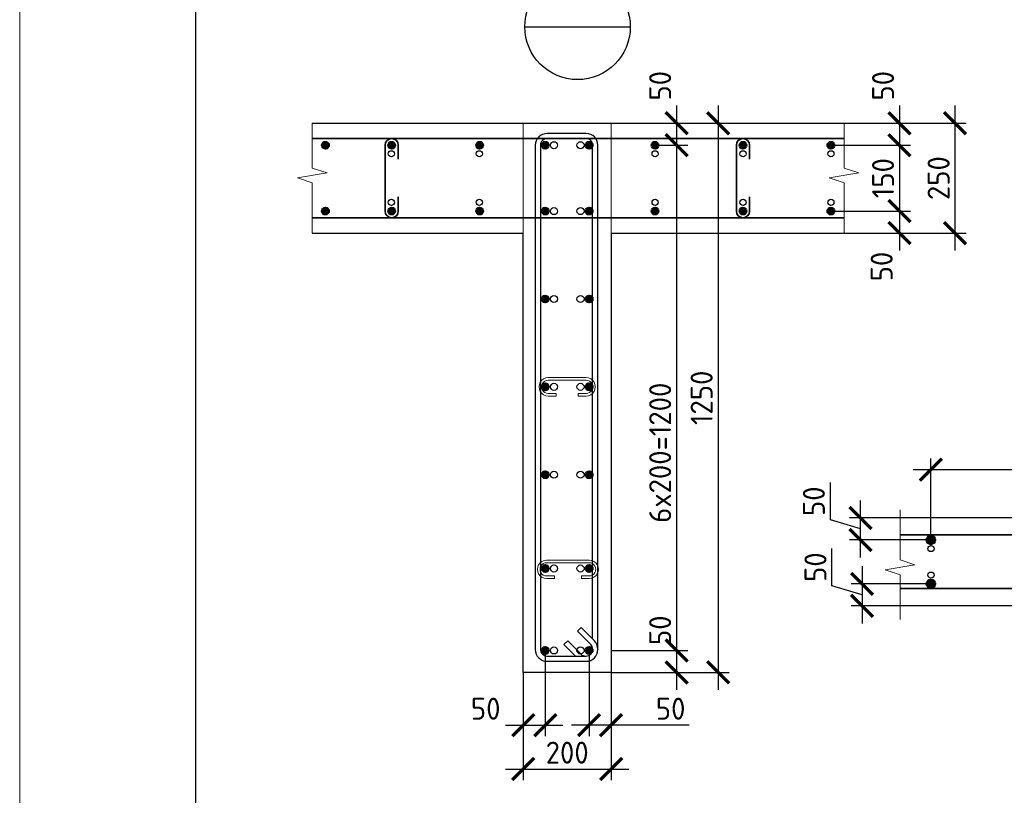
# Model space of a CAD drawing. Header units: millimetres. Extents: x 349531 to 1063351, y -131924 to 96186.
# Tile 8 of 230: x 433982 to 445184, y -57389 to -48563. Entities that reach past the tile are written whole.
import ezdxf

# ---------------------------------------------------------------- set-up
doc = ezdxf.new("R2010")
doc.units = ezdxf.units.MM
for name, color, linetype, lineweight in [('0.35 ___', 243, 'Continuous', 35), ('0.4 ___', 121, 'Continuous', 40), ('Арм_шпильки', 143, 'Continuous', 18), ('Арматура', 152, 'Continuous', 40), ('Выноски', 20, 'Continuous', 20), ('РАЗМЕРЫ', 1, 'Continuous', 9), ('СТЕНЫ', 3, 'Continuous', 30), ('ТОНКИЕ', 7, 'Continuous', 9)]:
    doc.layers.add(name, color=color, linetype=linetype, lineweight=lineweight)
doc.layers.add('ТОЛСТЫЕ_ОСНОВНЫЕ', color=6, linetype='Continuous')
doc.styles.add('GOST 2.304', font='CS_Gost2304.shx')
doc.styles.add('GOST-2.304_Type-B', font='GOST_Common.ttf')
doc.dimstyles.new('СПДС', dxfattribs={"dimscale": 100, "dimtxt": 2.5, "dimasz": 2.5, "dimexe": 1.25, "dimexo": 0, "dimtad": 1, "dimdec": 0, "dimtxsty": 'GOST-2.304_Type-B', "dimblk": 'ARCHTICK', "dimcen": 2.5, "dimdle": 2, "dimadec": 0, "dimazin": 2, "dimtfac": 0.75, "dimtdec": 0, "dimtmove": 1, "dimatfit": 3, "dimfxl": 1, "dimtolj": 1, "dimarcsym": 1})

# ---------------------------------------------------------------- blocks, each defined once
blk = doc.blocks.new('_ArchTick')
at = {"color": 0, "linetype": 'ByBlock', "const_width": 0.15}
blk.add_lwpolyline([(-0.5, -0.5), (0.5, 0.5)], dxfattribs=at)
blk = doc.blocks.new('*D1059')
at = {"layer": 'DEFPOINTS', "color": 0, "transparency": 16777216}
for p in [(439711, -55991), (440711, -55991), (440711, -57091)]:
    blk.add_point(p, dxfattribs=at)
at = {"layer": 'РАЗМЕРЫ', "color": 0, "lineweight": -2, "transparency": 16777216}
for p, q in [((439711, -55991), (439711, -57216)), ((440711, -55991), (440711, -57216)), ((439511, -57091), (440911, -57091))]:
    blk.add_line(p, q, dxfattribs=at)
at = {"layer": 'РАЗМЕРЫ', "color": 0, "lineweight": -2, "transparency": 16777216, "xscale": 250, "yscale": 250, "zscale": 250, "rotation": 180}
blk.add_blockref('_ArchTick', (439711, -57091), dxfattribs=at)
at = {"layer": 'РАЗМЕРЫ', "color": 0, "lineweight": -2, "transparency": 16777216, "xscale": 250, "yscale": 250, "zscale": 250}
blk.add_blockref('_ArchTick', (440711, -57091), dxfattribs=at)
at = {"layer": 'РАЗМЕРЫ', "color": 0, "transparency": 16777216, "insert": (440211, -56904), "char_height": 250, "attachment_point": 5, "style": 'GOST-2.304_Type-B'}
blk.add_mtext('\\A1;200', dxfattribs=at)
blk = doc.blocks.new('*D1060')
at = {"layer": 'DEFPOINTS', "color": 0, "transparency": 16777216}
for p in [(440961, -49741), (441069, -55991), (441929, -55991)]:
    blk.add_point(p, dxfattribs=at)
at = {"layer": 'РАЗМЕРЫ', "color": 0, "lineweight": -2, "transparency": 16777216}
for p, q in [((441929, -49541), (441929, -56191)), ((440961, -49741), (442054, -49741)), ((441069, -55991), (442054, -55991))]:
    blk.add_line(p, q, dxfattribs=at)
at = {"layer": 'РАЗМЕРЫ', "color": 0, "lineweight": -2, "transparency": 16777216, "xscale": 250, "yscale": 250, "zscale": 250}
for p, rotation in [((441929, -49741), 90), ((441929, -55991), 270)]:
    blk.add_blockref('_ArchTick', p, dxfattribs=dict(at, rotation=rotation))
at = {"layer": 'РАЗМЕРЫ', "color": 0, "transparency": 16777216, "insert": (441741, -52866), "char_height": 250, "attachment_point": 5, "rotation": 90, "style": 'GOST-2.304_Type-B'}
blk.add_mtext('\\A1;1250', dxfattribs=at)
blk = doc.blocks.new('*D1061')
at = {"layer": 'DEFPOINTS', "color": 0, "transparency": 16777216}
for p in [(441211, -49991), (441457, -49991), (440885, -55741)]:
    blk.add_point(p, dxfattribs=at)
at = {"layer": 'РАЗМЕРЫ', "color": 0, "lineweight": -2, "transparency": 16777216}
for p, q in [((441457, -55941), (441457, -49791)), ((441211, -49991), (441582, -49991)), ((440885, -55741), (441582, -55741))]:
    blk.add_line(p, q, dxfattribs=at)
at = {"layer": 'РАЗМЕРЫ', "color": 0, "lineweight": -2, "transparency": 16777216, "xscale": 250, "yscale": 250, "zscale": 250}
for p, rotation in [((441457, -49991), 90), ((441457, -55741), 270)]:
    blk.add_blockref('_ArchTick', p, dxfattribs=dict(at, rotation=rotation))
at = {"layer": 'РАЗМЕРЫ', "color": 0, "transparency": 16777216, "insert": (441269, -53491), "char_height": 250, "attachment_point": 5, "rotation": 90, "style": 'GOST-2.304_Type-B'}
blk.add_mtext('\\A1;6x200=1200', dxfattribs=at)
blk = doc.blocks.new('*D1062')
at = {"layer": 'DEFPOINTS', "color": 0, "transparency": 16777216}
for p in [(440711, -55741), (441457, -55741), (440711, -55991)]:
    blk.add_point(p, dxfattribs=at)
at = {"layer": 'РАЗМЕРЫ', "color": 0, "lineweight": -2, "transparency": 16777216}
for p, q in [((441457, -56191), (441457, -55541)), ((440711, -55741), (441582, -55741)), ((440711, -55991), (441582, -55991))]:
    blk.add_line(p, q, dxfattribs=at)
at = {"layer": 'РАЗМЕРЫ', "color": 0, "lineweight": -2, "transparency": 16777216, "xscale": 250, "yscale": 250, "zscale": 250}
for p, rotation in [((441457, -55741), 90), ((441457, -55991), 270)]:
    blk.add_blockref('_ArchTick', p, dxfattribs=dict(at, rotation=rotation))
at = {"layer": 'РАЗМЕРЫ', "color": 0, "transparency": 16777216, "insert": (441269, -55511), "char_height": 250, "attachment_point": 5, "rotation": 90, "style": 'GOST-2.304_Type-B'}
blk.add_mtext('\\A1;50', dxfattribs=at)
blk = doc.blocks.new('*D1063')
at = {"layer": 'DEFPOINTS', "color": 0, "transparency": 16777216}
for p in [(440961, -49741), (441457, -49741), (441211, -49991)]:
    blk.add_point(p, dxfattribs=at)
at = {"layer": 'РАЗМЕРЫ', "color": 0, "lineweight": -2, "transparency": 16777216}
for p, q in [((441457, -50191), (441457, -49541)), ((440961, -49741), (441582, -49741)), ((441211, -49991), (441582, -49991))]:
    blk.add_line(p, q, dxfattribs=at)
at = {"layer": 'РАЗМЕРЫ', "color": 0, "lineweight": -2, "transparency": 16777216, "xscale": 250, "yscale": 250, "zscale": 250}
for p, rotation in [((441457, -49741), 90), ((441457, -49991), 270)]:
    blk.add_blockref('_ArchTick', p, dxfattribs=dict(at, rotation=rotation))
at = {"layer": 'РАЗМЕРЫ', "color": 0, "transparency": 16777216, "insert": (441269, -49315), "char_height": 250, "attachment_point": 5, "rotation": 90, "style": 'GOST-2.304_Type-B'}
blk.add_mtext('\\A1;50', dxfattribs=at)
blk = doc.blocks.new('*D1064')
at = {"layer": 'DEFPOINTS', "color": 0, "transparency": 16777216}
for p in [(439961, -55741), (439711, -55991), (439961, -56591)]:
    blk.add_point(p, dxfattribs=at)
at = {"layer": 'РАЗМЕРЫ', "color": 0, "lineweight": -2, "transparency": 16777216}
for p, q in [((439961, -55741), (439961, -56716)), ((439711, -55991), (439711, -56716)), ((439511, -56591), (440161, -56591))]:
    blk.add_line(p, q, dxfattribs=at)
at = {"layer": 'РАЗМЕРЫ', "color": 0, "lineweight": -2, "transparency": 16777216, "xscale": 250, "yscale": 250, "zscale": 250, "rotation": 180}
blk.add_blockref('_ArchTick', (439711, -56591), dxfattribs=at)
at = {"layer": 'РАЗМЕРЫ', "color": 0, "lineweight": -2, "transparency": 16777216, "xscale": 250, "yscale": 250, "zscale": 250}
blk.add_blockref('_ArchTick', (439961, -56591), dxfattribs=at)
at = {"layer": 'РАЗМЕРЫ', "color": 0, "transparency": 16777216, "insert": (439284, -56404), "char_height": 250, "attachment_point": 5, "style": 'GOST-2.304_Type-B'}
blk.add_mtext('\\A1;50', dxfattribs=at)
blk = doc.blocks.new('*D1065')
at = {"layer": 'DEFPOINTS', "color": 0, "transparency": 16777216}
for p in [(440461, -55741), (440711, -55741), (440461, -56591)]:
    blk.add_point(p, dxfattribs=at)
at = {"layer": 'РАЗМЕРЫ', "color": 0, "lineweight": -2, "transparency": 16777216}
for p, q in [((440461, -55741), (440461, -56716)), ((440711, -55741), (440711, -56716)), ((440911, -56591), (440261, -56591)), ((441600, -56591), (440711, -56591))]:
    blk.add_line(p, q, dxfattribs=at)
at = {"layer": 'РАЗМЕРЫ', "color": 0, "lineweight": -2, "transparency": 16777216, "xscale": 250, "yscale": 250, "zscale": 250, "rotation": 180}
blk.add_blockref('_ArchTick', (440461, -56591), dxfattribs=at)
at = {"layer": 'РАЗМЕРЫ', "color": 0, "lineweight": -2, "transparency": 16777216, "xscale": 250, "yscale": 250, "zscale": 250}
blk.add_blockref('_ArchTick', (440711, -56591), dxfattribs=at)
at = {"layer": 'РАЗМЕРЫ', "color": 0, "transparency": 16777216, "insert": (441388, -56404), "char_height": 250, "attachment_point": 5, "style": 'GOST-2.304_Type-B'}
blk.add_mtext('\\A1;50', dxfattribs=at)
blk = doc.blocks.new('*D1066')
at = {"layer": 'DEFPOINTS', "color": 0, "transparency": 16777216}
for p in [(443361, -49741), (443211, -49991), (443992, -49991)]:
    blk.add_point(p, dxfattribs=at)
at = {"layer": 'РАЗМЕРЫ', "color": 0, "lineweight": -2, "transparency": 16777216}
for p, q in [((443992, -49541), (443992, -50191)), ((443361, -49741), (444117, -49741)), ((443211, -49991), (444117, -49991))]:
    blk.add_line(p, q, dxfattribs=at)
at = {"layer": 'РАЗМЕРЫ', "color": 0, "lineweight": -2, "transparency": 16777216, "xscale": 250, "yscale": 250, "zscale": 250}
for p, rotation in [((443992, -49741), 90), ((443992, -49991), 270)]:
    blk.add_blockref('_ArchTick', p, dxfattribs=dict(at, rotation=rotation))
at = {"layer": 'РАЗМЕРЫ', "color": 0, "transparency": 16777216, "insert": (443805, -49315), "char_height": 250, "attachment_point": 5, "rotation": 90, "style": 'GOST-2.304_Type-B'}
blk.add_mtext('\\A1;50', dxfattribs=at)
blk = doc.blocks.new('*D1067')
at = {"layer": 'DEFPOINTS', "color": 0, "transparency": 16777216}
for p in [(443211, -49991), (443211, -50741), (443992, -50741)]:
    blk.add_point(p, dxfattribs=at)
at = {"layer": 'РАЗМЕРЫ', "color": 0, "lineweight": -2, "transparency": 16777216}
for p, q in [((443992, -49791), (443992, -50941)), ((443211, -49991), (444117, -49991)), ((443211, -50741), (444117, -50741))]:
    blk.add_line(p, q, dxfattribs=at)
at = {"layer": 'РАЗМЕРЫ', "color": 0, "lineweight": -2, "transparency": 16777216, "xscale": 250, "yscale": 250, "zscale": 250}
for p, rotation in [((443992, -49991), 90), ((443992, -50741), 270)]:
    blk.add_blockref('_ArchTick', p, dxfattribs=dict(at, rotation=rotation))
at = {"layer": 'РАЗМЕРЫ', "color": 0, "transparency": 16777216, "insert": (443805, -50366), "char_height": 250, "attachment_point": 5, "rotation": 90, "style": 'GOST-2.304_Type-B'}
blk.add_mtext('\\A1;150', dxfattribs=at)
blk = doc.blocks.new('*D1068')
at = {"layer": 'DEFPOINTS', "color": 0, "transparency": 16777216}
for p in [(443211, -50741), (443361, -50991), (443992, -50991)]:
    blk.add_point(p, dxfattribs=at)
at = {"layer": 'РАЗМЕРЫ', "color": 0, "lineweight": -2, "transparency": 16777216}
for p, q in [((443992, -50541), (443992, -51191)), ((443211, -50741), (444117, -50741)), ((443361, -50991), (444117, -50991))]:
    blk.add_line(p, q, dxfattribs=at)
at = {"layer": 'РАЗМЕРЫ', "color": 0, "lineweight": -2, "transparency": 16777216, "xscale": 250, "yscale": 250, "zscale": 250}
for p, rotation in [((443992, -50741), 90), ((443992, -50991), 270)]:
    blk.add_blockref('_ArchTick', p, dxfattribs=dict(at, rotation=rotation))
at = {"layer": 'РАЗМЕРЫ', "color": 0, "transparency": 16777216, "insert": (443789, -51372), "char_height": 250, "attachment_point": 5, "rotation": 90, "style": 'GOST-2.304_Type-B'}
blk.add_mtext('\\A1;50', dxfattribs=at)
blk = doc.blocks.new('*D1069')
at = {"layer": 'DEFPOINTS', "color": 0, "transparency": 16777216}
for p in [(443361, -49741), (444624, -49741), (443361, -50991)]:
    blk.add_point(p, dxfattribs=at)
at = {"layer": 'РАЗМЕРЫ', "color": 0, "lineweight": -2, "transparency": 16777216}
for p, q in [((444624, -51191), (444624, -49541)), ((443361, -49741), (444749, -49741)), ((443361, -50991), (444749, -50991))]:
    blk.add_line(p, q, dxfattribs=at)
at = {"layer": 'РАЗМЕРЫ', "color": 0, "lineweight": -2, "transparency": 16777216, "xscale": 250, "yscale": 250, "zscale": 250}
for p, rotation in [((444624, -49741), 90), ((444624, -50991), 270)]:
    blk.add_blockref('_ArchTick', p, dxfattribs=dict(at, rotation=rotation))
at = {"layer": 'РАЗМЕРЫ', "color": 0, "transparency": 16777216, "insert": (444437, -50366), "char_height": 250, "attachment_point": 5, "rotation": 90, "style": 'GOST-2.304_Type-B'}
blk.add_mtext('\\A1;250', dxfattribs=at)
blk = doc.blocks.new('*U475')
at = {"color": 0, "linetype": 'ByBlock', "lineweight": -2}
for p, q in [((87.5, 1001.3), (12.5, 1001.3)), ((87.5, 991.3), (12.5, 991.3)), ((47.8, 962.2), (22.3, 987.6)), ((32.8, 991.3), (54.9, 969.3)), ((-10, 978.8), (-10, 12.5)), ((-10, 977.8), (-10, 978.8)), ((22, 936.4), (-3.4, 961.9)), ((0, 977.8), (0, 978.8)), ((3.7, 969), (29.1, 943.5)), ((54.9, 969.3), (47.8, 962.2)), ((100, 12.5), (100, 978.8)), ((110, 12.5), (110, 978.8)), ((0, 958.5), (0, 12.5)), ((29.1, 943.5), (22, 936.4)), ((12.5, 0), (87.5, 0)), ((12.5, -10), (87.5, -10))]:
    blk.add_line(p, q, dxfattribs=at)
for centre, radius, start, end in [((12.5, 978.8), 22.5, 90, 180), ((87.5, 978.8), 22.5, 0, 90), ((12.5, 978.8), 12.5, 90, 180), ((13.5, 978.8), 12.5, 45, 90), ((87.5, 978.8), 12.5, 0, 90), ((12.5, 977.8), 22.5, 180, 225), ((12.5, 977.8), 12.5, 180, 225), ((12.5, 12.5), 22.5, 180, 270), ((12.5, 12.5), 12.5, 180, 270), ((87.5, 12.5), 12.5, 270, 0), ((87.5, 12.5), 22.5, 270, 0)]:
    blk.add_arc(centre, radius, start, end, dxfattribs=at)
at = {"style": 'GOST 2.304', "oblique": 15, "flags": 9}
for tag, p in [('ПОЗИЦИЯ', (-52.3, -58)), ('ДИАМЕТР', (-52.8, -63)), ('КЛАСС', (-53, -68.7)), ('ДЛИНА', (-52.5, -73.8)), ('МАССА', (-52.3, -78.3))]:
    blk.add_attdef(tag, p, '', height=2.5, dxfattribs=at)
blk = doc.blocks.new('*U477')
for p, q in [((-8, 0), (-7, 7.2)), ((-7, 7.2), (-4.2, 14)), ((-4.2, 14), (0.2, 19.8)), ((0.2, 19.8), (6, 24.2)), ((6, 24.2), (12.8, 27)), ((12.8, 27), (20, 28)), ((44, 28), (20, 28)), ((20, 20), (44, 20)), ((44, 20), (44, 28)), ((125.4, 28), (149.4, 28)), ((125.4, 20), (125.4, 28)), ((149.4, 20), (125.4, 20)), ((156.7, 27), (149.4, 28)), ((163.4, 24.2), (156.7, 27)), ((169.2, 19.8), (163.4, 24.2)), ((173.7, 14), (169.2, 19.8)), ((176.5, 7.2), (173.7, 14)), ((177.4, 0), (176.5, 7.2)), ((176.5, -7.2), (177.4, 0)), ((-7, -7.2), (-8, 0)), ((-4.2, -14), (-7, -7.2)), ((0.2, -19.8), (-4.2, -14)), ((6, -24.2), (0.2, -19.8)), ((12.8, -27), (6, -24.2)), ((20, -28), (12.8, -27)), ((20, -28), (149.4, -28)), ((149.4, -28), (156.7, -27)), ((156.7, -27), (163.4, -24.2)), ((163.4, -24.2), (169.2, -19.8)), ((169.2, -19.8), (173.7, -14)), ((173.7, -14), (176.5, -7.2))]:
    blk.add_line(p, q)
at = {"color": 0, "linetype": 'ByBlock', "lineweight": -2}
for p, q in [((0, 0), (0.7, 5.2)), ((0.7, 5.2), (2.7, 10)), ((2.7, 10), (5.9, 14.1)), ((5.9, 14.1), (10, 17.3)), ((10, 17.3), (14.8, 19.3)), ((14.8, 19.3), (20, 20)), ((154.6, 19.3), (149.4, 20)), ((159.4, 17.3), (154.6, 19.3)), ((163.6, 14.1), (159.4, 17.3)), ((166.8, 10), (163.6, 14.1)), ((168.8, 5.2), (166.8, 10)), ((169.4, 0), (168.8, 5.2)), ((168.8, -5.2), (169.4, 0)), ((0.7, -5.2), (0, 0)), ((2.7, -10), (0.7, -5.2)), ((5.9, -14.1), (2.7, -10)), ((10, -17.3), (5.9, -14.1)), ((14.8, -19.3), (10, -17.3)), ((20, -20), (14.8, -19.3)), ((20, -20), (149.4, -20)), ((149.4, -20), (154.6, -19.3)), ((154.6, -19.3), (159.4, -17.3)), ((159.4, -17.3), (163.6, -14.1)), ((163.6, -14.1), (166.8, -10)), ((166.8, -10), (168.8, -5.2))]:
    blk.add_line(p, q, dxfattribs=at)
at = {"style": 'GOST 2.304', "oblique": 15, "flags": 9}
for tag, p in [('ДИАМЕТР', (117.8, -62.2)), ('ПОЗИЦИЯ', (118, -56.6)), ('ДЛИНА', (118.1, -72.5)), ('КЛАСС', (118, -67.8)), ('МАССА', (118.7, -78.2))]:
    blk.add_attdef(tag, p, '', height=2.5, dxfattribs=at)
blk = doc.blocks.new('*U747')
for p, q in [((-8, 0), (-7, 7.2)), ((-7, -7.2), (-8, 0)), ((-7, 7.2), (-4.2, 14)), ((-4.2, 14), (0.2, 19.8)), ((0.2, 19.8), (6, 24.2)), ((6, 24.2), (12.8, 27)), ((12.8, 27), (20, 28)), ((44, 28), (20, 28)), ((20, 20), (44, 20)), ((44, 20), (44, 28)), ((110.7, 28), (134.7, 28)), ((110.7, 20), (110.7, 28)), ((134.7, 20), (110.7, 20)), ((141.9, 27), (134.7, 28)), ((148.7, 24.2), (141.9, 27)), ((154.5, 19.8), (148.7, 24.2)), ((158.9, 14), (154.5, 19.8)), ((161.7, 7.2), (158.9, 14)), ((162.7, 0), (161.7, 7.2)), ((-4.2, -14), (-7, -7.2)), ((0.2, -19.8), (-4.2, -14)), ((6, -24.2), (0.2, -19.8)), ((12.8, -27), (6, -24.2)), ((20, -28), (12.8, -27)), ((20, -28), (134.7, -28)), ((134.7, -28), (141.9, -27)), ((141.9, -27), (148.7, -24.2)), ((148.7, -24.2), (154.5, -19.8)), ((154.5, -19.8), (158.9, -14)), ((158.9, -14), (161.7, -7.2)), ((161.7, -7.2), (162.7, 0))]:
    blk.add_line(p, q)
at = {"color": 0, "linetype": 'ByBlock', "lineweight": -2}
for p, q in [((0, 0), (0.7, 5.2)), ((0.7, 5.2), (2.7, 10)), ((2.7, 10), (5.9, 14.1)), ((5.9, 14.1), (10, 17.3)), ((10, 17.3), (14.8, 19.3)), ((14.8, 19.3), (20, 20)), ((139.8, 19.3), (134.7, 20)), ((144.7, 17.3), (139.8, 19.3)), ((148.8, 14.1), (144.7, 17.3)), ((152, 10), (148.8, 14.1)), ((154, 5.2), (152, 10)), ((154.7, 0), (154, 5.2)), ((0.7, -5.2), (0, 0)), ((2.7, -10), (0.7, -5.2)), ((5.9, -14.1), (2.7, -10)), ((10, -17.3), (5.9, -14.1)), ((14.8, -19.3), (10, -17.3)), ((20, -20), (14.8, -19.3)), ((20, -20), (134.7, -20)), ((134.7, -20), (139.8, -19.3)), ((139.8, -19.3), (144.7, -17.3)), ((144.7, -17.3), (148.8, -14.1)), ((148.8, -14.1), (152, -10)), ((152, -10), (154, -5.2)), ((154, -5.2), (154.7, 0))]:
    blk.add_line(p, q, dxfattribs=at)
at = {"style": 'GOST 2.304', "oblique": 15, "flags": 9}
for tag, p in [('ДИАМЕТР', (117.8, -62.2)), ('ПОЗИЦИЯ', (118, -56.6)), ('ДЛИНА', (118.1, -72.5)), ('КЛАСС', (118, -67.8)), ('МАССА', (118.7, -78.2))]:
    blk.add_attdef(tag, p, '', height=2.5, dxfattribs=at)
blk = doc.blocks.new('*D1252')
at = {"layer": 'DEFPOINTS', "color": 0, "transparency": 16777216}
for p in [(448349, -53683), (444349, -54483, 3240), (448349, -54483, 3240)]:
    blk.add_point(p, dxfattribs=at)
at = {"layer": 'РАЗМЕРЫ', "color": 0, "lineweight": -2, "transparency": 16777216}
for p, q in [((444349, -54483), (444349, -53558)), ((448349, -54483), (448349, -53558)), ((444149, -53683), (448549, -53683))]:
    blk.add_line(p, q, dxfattribs=at)
at = {"layer": 'РАЗМЕРЫ', "color": 0, "lineweight": -2, "transparency": 16777216, "xscale": 250, "yscale": 250, "zscale": 250, "rotation": 180}
blk.add_blockref('_ArchTick', (444349, -53683), dxfattribs=at)
at = {"layer": 'РАЗМЕРЫ', "color": 0, "lineweight": -2, "transparency": 16777216, "xscale": 250, "yscale": 250, "zscale": 250}
blk.add_blockref('_ArchTick', (448349, -53683), dxfattribs=at)
at = {"layer": 'РАЗМЕРЫ', "color": 0, "transparency": 16777216, "insert": (446349, -53496), "char_height": 250, "attachment_point": 5, "style": 'GOST-2.304_Type-B'}
blk.add_mtext('\\A1;nx200', dxfattribs=at)
blk = doc.blocks.new('*D1253')
at = {"layer": 'DEFPOINTS', "color": 0, "transparency": 16777216}
for p in [(443549, -54233), (444390, -54233, 4040), (444349, -54483)]:
    blk.add_point(p, dxfattribs=at)
at = {"layer": 'РАЗМЕРЫ', "color": 0, "lineweight": -2, "transparency": 16777216}
for p, q in [((443206, -54255), (443206, -53830)), ((443549, -54683), (443549, -54033)), ((443549, -54358), (443206, -54255)), ((444390, -54233), (443424, -54233)), ((444349, -54483), (443424, -54483))]:
    blk.add_line(p, q, dxfattribs=at)
at = {"layer": 'РАЗМЕРЫ', "color": 0, "lineweight": -2, "transparency": 16777216, "xscale": 250, "yscale": 250, "zscale": 250}
for p, rotation in [((443549, -54233), 90), ((443549, -54483), 270)]:
    blk.add_blockref('_ArchTick', p, dxfattribs=dict(at, rotation=rotation))
at = {"layer": 'РАЗМЕРЫ', "color": 0, "transparency": 16777216, "insert": (443018, -54043), "char_height": 250, "attachment_point": 5, "rotation": 90, "style": 'GOST-2.304_Type-B'}
blk.add_mtext('\\A1;50', dxfattribs=at)
blk = doc.blocks.new('*D1254')
at = {"layer": 'DEFPOINTS', "color": 0, "transparency": 16777216}
for p in [(444349, -54983, 3240), (443567, -55233), (444393, -55233, 4040)]:
    blk.add_point(p, dxfattribs=at)
at = {"layer": 'РАЗМЕРЫ', "color": 0, "lineweight": -2, "transparency": 16777216}
for p, q in [((443224, -55005), (443224, -54580)), ((443567, -54783), (443567, -55433)), ((444349, -54983), (443442, -54983)), ((443567, -55108), (443224, -55005)), ((444393, -55233), (443442, -55233))]:
    blk.add_line(p, q, dxfattribs=at)
at = {"layer": 'РАЗМЕРЫ', "color": 0, "lineweight": -2, "transparency": 16777216, "xscale": 250, "yscale": 250, "zscale": 250}
for p, rotation in [((443567, -54983), 90), ((443567, -55233), 270)]:
    blk.add_blockref('_ArchTick', p, dxfattribs=dict(at, rotation=rotation))
at = {"layer": 'РАЗМЕРЫ', "color": 0, "transparency": 16777216, "insert": (443036, -54793), "char_height": 250, "attachment_point": 5, "rotation": 90, "style": 'GOST-2.304_Type-B'}
blk.add_mtext('\\A1;50', dxfattribs=at)
blk = doc.blocks.new('*U1378')
at = {"layer": 'ТОЛСТЫЕ_ОСНОВНЫЕ', "color": 6}
blk.add_lwpolyline([(20, 5), (836, 5), (836, 589), (20, 589)], close=True, dxfattribs=at)
at = {"layer": 'ТОНКИЕ'}
blk.add_lwpolyline([(0, 0), (841, 0), (841, 594), (0, 594)], close=True, dxfattribs=at)

msp = doc.modelspace()

# ---------------------------------------------------------------- hatches: boundary and pattern name
at = {"layer": 'Арматура'}
h = msp.add_hatch(color=256, dxfattribs=at)
h.dxf.hatch_style = 1
h.paths.add_polyline_path([(437461, -49951.2, 1), (437461, -50031.2, 1)])
h = msp.add_hatch(color=256, dxfattribs=at)
h.dxf.hatch_style = 1
h.paths.add_polyline_path([(438214.7, -49951.2, 1), (438214.7, -50031.2, 1)])
h = msp.add_hatch(color=256, dxfattribs=at)
h.dxf.hatch_style = 1
h.paths.add_polyline_path([(439214.7, -49951.2, -1), (439214.7, -50031.2, -1)])
h = msp.add_hatch(color=256, dxfattribs=at)
h.dxf.hatch_style = 1
h.paths.add_polyline_path([(439921, -49991.2, -1), (440001, -49991.2, -1)])
h = msp.add_hatch(color=256, dxfattribs=at)
h.dxf.hatch_style = 1
h.paths.add_polyline_path([(440501, -49991.2, 1), (440421, -49991.2, 1)])
h = msp.add_hatch(color=256, dxfattribs=at)
h.dxf.hatch_style = 1
h.paths.add_polyline_path([(441211, -49951.2, 1), (441211, -50031.2, 1)])
h = msp.add_hatch(color=256, dxfattribs=at)
h.dxf.hatch_style = 1
h.paths.add_polyline_path([(442211, -49951.2, -1), (442211, -50031.2, -1)])
h = msp.add_hatch(color=256, dxfattribs=at)
h.dxf.hatch_style = 1
h.paths.add_polyline_path([(443211, -49951.2, -1), (443211, -50031.2, -1)])
h = msp.add_hatch(color=256, dxfattribs=at)
h.dxf.hatch_style = 1
h.paths.add_polyline_path([(437461, -50781.2, -1), (437461, -50701.2, -1)])
h = msp.add_hatch(color=256, dxfattribs=at)
h.dxf.hatch_style = 1
h.paths.add_polyline_path([(438214.7, -50781.2, -1), (438214.7, -50701.2, -1)])
h = msp.add_hatch(color=256, dxfattribs=at)
h.dxf.hatch_style = 1
h.paths.add_polyline_path([(439214.7, -50781.2, 1), (439214.7, -50701.2, 1)])
h = msp.add_hatch(color=256, dxfattribs=at)
h.dxf.hatch_style = 1
h.paths.add_polyline_path([(439921, -50741.1, 1), (440001, -50741.1, 1)])
h = msp.add_hatch(color=256, dxfattribs=at)
h.dxf.hatch_style = 1
h.paths.add_polyline_path([(440501, -50741.1, -1), (440421, -50741.1, -1)])
h = msp.add_hatch(color=256, dxfattribs=at)
h.dxf.hatch_style = 1
h.paths.add_polyline_path([(441211, -50781.2, -1), (441211, -50701.2, -1)])
h = msp.add_hatch(color=256, dxfattribs=at)
h.dxf.hatch_style = 1
h.paths.add_polyline_path([(442211, -50781.2, 1), (442211, -50701.2, 1)])
h = msp.add_hatch(color=256, dxfattribs=at)
h.dxf.hatch_style = 1
h.paths.add_polyline_path([(443211, -50781.2, 1), (443211, -50701.2, 1)])
h = msp.add_hatch(color=256, dxfattribs=at)
h.dxf.hatch_style = 1
h.paths.add_polyline_path([(439921, -51741.1, 1), (440001, -51741.1, 1)])
h = msp.add_hatch(color=256, dxfattribs=at)
h.dxf.hatch_style = 1
h.paths.add_polyline_path([(440501, -51741.1, -1), (440421, -51741.1, -1)])
h = msp.add_hatch(color=256, dxfattribs=at)
h.dxf.hatch_style = 1
h.paths.add_polyline_path([(439921, -52741.1, 1), (440001, -52741.1, 1)])
h = msp.add_hatch(color=256, dxfattribs=at)
h.dxf.hatch_style = 1
h.paths.add_polyline_path([(440501, -52741.1, -1), (440421, -52741.1, -1)])
h = msp.add_hatch(color=256, dxfattribs=at)
h.dxf.hatch_style = 1
h.paths.add_polyline_path([(439921, -53741.9, 1), (440001, -53741.9, 1)])
h = msp.add_hatch(color=256, dxfattribs=at)
h.dxf.hatch_style = 1
h.paths.add_polyline_path([(440501, -53741.9, -1), (440421, -53741.9, -1)])
h = msp.add_hatch(color=256, dxfattribs=at)
edge = h.paths.add_edge_path()
edge.add_arc((444349.3, -54483.4), 50, 0, 360)
h = msp.add_hatch(color=256, dxfattribs=at)
h.dxf.hatch_style = 1
h.paths.add_polyline_path([(439921, -54808.4, 1), (440001, -54808.4, 1)])
h = msp.add_hatch(color=256, dxfattribs=at)
h.dxf.hatch_style = 1
h.paths.add_polyline_path([(440501, -54808.4, -1), (440421, -54808.4, -1)])
h = msp.add_hatch(color=256, dxfattribs=at)
edge = h.paths.add_edge_path()
edge.add_arc((444349.3, -54983.4), 50, 0, 360)
h = msp.add_hatch(color=256, dxfattribs=at)
h.dxf.hatch_style = 1
h.paths.add_polyline_path([(439921, -55741.1, 1), (440001, -55741.1, 1)])
h = msp.add_hatch(color=256, dxfattribs=at)
h.dxf.hatch_style = 1
h.paths.add_polyline_path([(440501, -55741.1, -1), (440421, -55741.1, -1)])

# ---------------------------------------------------------------- linework, layer by layer
at = {"layer": '0.35 ___', "ltscale": 100}
for p, q in [((437310.7, -49916.2), (443361.3, -49916.2)), ((438139.7, -49991.2), (438139.7, -50741.2)), ((438289.7, -50152), (438289.7, -49991.2)), ((442136, -49991.2), (442136, -50741.2)), ((442286, -50152), (442286, -49991.2)), ((438289.7, -50580.3), (438289.7, -50741.2)), ((442286, -50580.3), (442286, -50741.2)), ((437310.7, -50816.2), (443361.3, -50816.2)), ((449396, -54427, 140), (443999.1, -54427, 140)), ((449396, -55036.8, 140), (443999.1, -55036.8, 140))]:
    msp.add_line(p, q, dxfattribs=at)
for centre, start, end in [((438214.7, -49991.2), 0, 180), ((442211, -49991.2), 0, 180), ((438214.7, -50741.2), 180, 0), ((442211, -50741.2), 180, 0)]:
    msp.add_arc(centre, 75, start, end, dxfattribs=at)
at = {"layer": '0.4 ___', "lineweight": 25, "ltscale": 0.1}
for p, q in [((437310.7, -49741.2), (443361.3, -49741.2)), ((437310.7, -50991.2), (439711, -50991.2)), ((440711, -50991.2), (443361.3, -50991.2)), ((448499.3, -54233.4, 940), (443999.1, -54233.4, 940)), ((447999.3, -55233.4, 940), (443999.1, -55233.4, 940))]:
    msp.add_line(p, q, dxfattribs=at)
msp.add_lwpolyline([(440711, -50991.2), (440711, -55991.1), (439711, -55991.1), (439711, -50991.2)], dxfattribs=at)
at = {"layer": 'Арматура'}
for centre, radius in [((437461, -49991.2), 40), ((438214.7, -49991.2), 40), ((439214.7, -49991.2), 40), ((439961, -49991.2), 40), ((440461, -49991.2), 40), ((441211, -49991.2), 40), ((442211, -49991.2), 40), ((443211, -49991.2), 40), ((437461, -50741.2), 40), ((438214.7, -50741.2), 40), ((439214.7, -50741.2), 40), ((439961, -50741.1), 40), ((440461, -50741.1), 40), ((441211, -50741.2), 40), ((442211, -50741.2), 40), ((443211, -50741.2), 40), ((439961, -51741.1), 40), ((440461, -51741.1), 40), ((439961, -52741.1), 40), ((440461, -52741.1), 40), ((439961, -53741.9), 40), ((440461, -53741.9), 40), ((444349.3, -54483.4, 140), 50), ((439961, -54808.4), 40), ((440461, -54808.4), 40), ((444349.3, -54983.4, 140), 50), ((439961, -55741.1), 40), ((440461, -55741.1), 40)]:
    msp.add_circle(centre, radius, dxfattribs=at)
at = {"layer": 'Выноски', "lineweight": 30}
msp.add_line((439729.6, -48644.8), (440929.6, -48644.8), dxfattribs=at)
msp.add_circle((440329.6, -48644.8), 600, dxfattribs=at)
at = {"layer": 'РАЗМЕРЫ'}
for points in [[(437310.7, -49741.2), (437310.7, -50251.1), (437479.4, -50307.4), (437141.9, -50363.6), (437310.7, -50419.9), (437310.7, -50991.2)], [(443361.3, -49741.2), (443361.3, -50251.1), (443530, -50307.4), (443192.5, -50363.6), (443361.3, -50419.9), (443361.3, -50991.2)]]:
    msp.add_lwpolyline(points, dxfattribs=at)
at = {"layer": 'РАЗМЕРЫ', "elevation": 940}
msp.add_lwpolyline([(443999.1, -55389.8), (443999.1, -54879.8), (443830.3, -54823.5), (444167.8, -54767.3), (443999.1, -54711), (443999.1, -54139.8)], dxfattribs=at)
at = {"layer": 'РАЗМЕРЫ', "color": 8, "linetype": 'Continuous', "lineweight": 30}
for centre, radius in [((440061, -49991.1), 40), ((440362.7, -49991.1), 40), ((438211, -50089.3), 35), ((439211, -50089.3), 35), ((441211.7, -50089.3, -1800), 35), ((442211.7, -50089.3, -1800), 35), ((443211.7, -50089.3, -1800), 35), ((438211, -50641.1), 35), ((439211, -50641.1), 35), ((441211.7, -50641.1, -1800), 35), ((442211.7, -50641.1, -1800), 35), ((443211.7, -50641.1, -1800), 35), ((440061, -50741.1), 40), ((440362.7, -50741.1), 40), ((440061, -51741.1), 40), ((440362.7, -51741.1), 40), ((440061, -52741.1), 40), ((440362.7, -52741.1), 40), ((440061, -53741.1), 40), ((440362.7, -53741.1), 40), ((444350, -54581.7, -3660), 35), ((440061, -54808.4), 40), ((440362.7, -54808.4), 40), ((444350, -54883.4, -3660), 35), ((440061, -55741.1), 40), ((440362.7, -55741.1), 40)]:
    msp.add_circle(centre, radius, dxfattribs=at)
at = {"layer": 'СТЕНЫ', "color": 252, "lineweight": 0, "true_color": 0x939598}
msp.add_lwpolyline([(440711, -49741.1), (439711, -49741.1), (439711, -55991.1), (440711, -55991.1)], close=True, dxfattribs=at)

# ---------------------------------------------------------------- block references
at = {"xscale": 100, "yscale": 100, "zscale": 100}
msp.add_blockref('*U1378', (433982.1, -77177.1, 3100), dxfattribs=at)
at = {"lineweight": 30, "xscale": 5.94, "yscale": 5.94, "zscale": 5.94, "rotation": 180}
msp.add_blockref('*U475', (440501, -49916.9), dxfattribs=at)
at = {"layer": 'Арм_шпильки', "color": 3, "xscale": 3.75, "yscale": 3.75, "zscale": 3.75, "rotation": 179.9999999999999}
for name, p in [('*U747', (440501, -52741.1)), ('*U477', (440537.3, -54818.1))]:
    msp.add_blockref(name, p, dxfattribs=at)

# ---------------------------------------------------------------- dimensions: what is measured, and where the dimension line sits
at = {"layer": 'РАЗМЕРЫ'}
for base, p1, p2, picture, middle in [((441457, -49741.2), (441211, -49991.2), (440961, -49741.2), '*D1063', (441457, -49314.6)), ((443992, -49991.2), (443361.3, -49741.2), (443211, -49991.2), '*D1066', (443992, -49314.6)), ((443992, -50991.2), (443211, -50741.2), (443361.3, -50991.2), '*D1068', (443976.5, -51372.4)), ((441457, -55741.1), (440711, -55991.1), (440711, -55741.1), '*D1062', (441457, -55510.6))]:
    dim = msp.add_linear_dim(base=base, p1=p1, p2=p2, angle=90, dimstyle='СПДС', override={"dimlfac": 0.2, "dimtofl": 0}, dxfattribs=at)
    dim.commit()
    dim.dimension.update_dxf_attribs({"geometry": picture, "text_midpoint": middle, "dimtype": 160})
for base, p1, p2, picture, middle in [((441929, -55991.1), (440961, -49741.2), (441068.8, -55991.1), '*D1060', (441741.5, -52866.1)), ((444624.3, -49741.2), (443361.3, -50991.2), (443361.3, -49741.2), '*D1069', (444436.8, -50366.2)), ((443992, -50741.2), (443211, -49991.2), (443211, -50741.2), '*D1067', (443804.5, -50366.2)), ((443549.4, -54233.4, -3100), (444349.3, -54483.4, -3100), (444390.4, -54233.4, 940), '*D1253', (443018.1, -54192.8, -3100)), ((443567.4, -55233.4, -3100), (444349.3, -54983.4, 140), (444392.7, -55233.4, 940), '*D1254', (443036.2, -54942.8, -3100))]:
    dim = msp.add_linear_dim(base=base, p1=p1, p2=p2, angle=90, dimstyle='СПДС', override={"dimlfac": 0.2, "dimtofl": 0}, dxfattribs=at)
    dim.commit()
    dim.dimension.update_dxf_attribs({"geometry": picture, "text_midpoint": middle})
dim = msp.add_linear_dim(base=(441457, -49991.2), p1=(440885.3, -55741.1), p2=(441211, -49991.2), angle=90, text='6x200=1200', dimstyle='СПДС', override={"dimlfac": 0.2, "dimtofl": 0}, dxfattribs=at)
dim.commit()
dim.dimension.update_dxf_attribs({"geometry": '*D1061', "text_midpoint": (441457, -53491.2), "dimtype": 160})
dim = msp.add_linear_dim(base=(448349.3, -53683.3, -3100), p1=(444349.3, -54483.4, 140), p2=(448349.3, -54483.4, 140), text='nx200', dimstyle='СПДС', override={"dimlfac": 0.2, "dimtofl": 0}, dxfattribs=at)
dim.commit()
dim.dimension.update_dxf_attribs({"geometry": '*D1252', "text_midpoint": (446349.3, -53495.8, -3100)})
for base, p1, p2, picture, middle in [((439961, -56591.1), (439711, -55991.1), (439961, -55741.1), '*D1064', (439284.4, -56591.1)), ((440461, -56591.1), (440711, -55741.1), (440461, -55741.1), '*D1065', (441387.5, -56591.1))]:
    dim = msp.add_linear_dim(base=base, p1=p1, p2=p2, dimstyle='СПДС', override={"dimlfac": 0.2, "dimtofl": 0}, dxfattribs=at)
    dim.commit()
    dim.dimension.update_dxf_attribs({"geometry": picture, "text_midpoint": middle, "dimtype": 160})
dim = msp.add_linear_dim(base=(440711, -57091.1), p1=(439711, -55991.1), p2=(440711, -55991.1), dimstyle='СПДС', override={"dimlfac": 0.2, "dimtofl": 0}, dxfattribs=at)
dim.commit()
dim.dimension.update_dxf_attribs({"geometry": '*D1059', "text_midpoint": (440211, -56903.6)})

doc.saveas('drawing.dxf')
